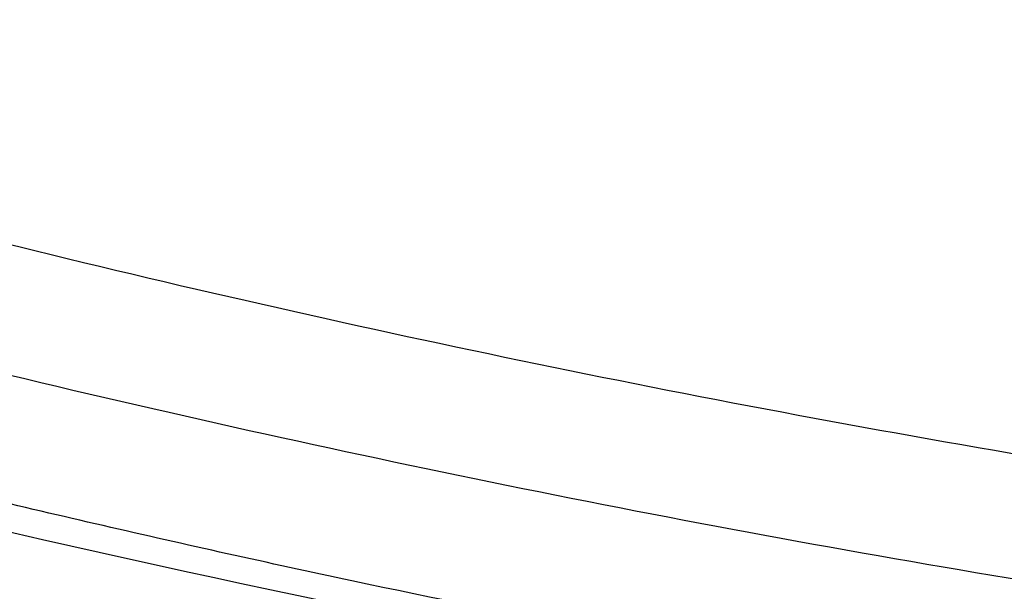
# Model space of a CAD drawing. Header units: millimetres. Extents: x 15231 to 16570, y 10019 to 11489.
# Tile 160 of 206: x 15933 to 15957, y 10991 to 11005. Entities that reach past the tile are written whole.
import ezdxf

# ---------------------------------------------------------------- set-up
doc = ezdxf.new("R2010")
doc.units = ezdxf.units.MM

msp = doc.modelspace()

# ---------------------------------------------------------------- linework, layer by layer
at = {"color": 7, "linetype": 'Continuous', "lineweight": 25}
for points, knots in [([(15912.964, 11005.291), (15921.328, 11002.689), (15929.771, 11000.409), (15946.812, 10996.49), (15955.41, 10994.852), (15966.256, 10993.209), (15968.428, 10992.902), (15972.769, 10992.328), (15974.938, 10992.062), (15981.446, 10991.327), (15985.782, 10990.921), (15998.787, 10989.946), (16007.45, 10989.624), (16024.762, 10989.627), (16033.411, 10989.952), (16050.696, 10991.251), (16059.331, 10992.225), (16072.274, 10994.183), (16076.586, 10994.919), (16085.208, 10996.559), (16089.5, 10997.46), (16102.308, 11000.404), (16110.762, 11002.687), (16119.131, 11005.291)], [0, 0, 0, 0, 0.125, 0.125, 0.25, 0.25, 0.28125, 0.28125, 0.3125, 0.3125, 0.375, 0.375, 0.5, 0.5, 0.625, 0.625, 0.75, 0.75, 0.8125, 0.8125, 0.875, 0.875, 1, 1, 1, 1]), ([(15913.637, 11001.716), (15921.957, 10999.215), (15930.343, 10997.025), (15947.247, 10993.264), (15955.764, 10991.693), (15968.638, 10989.801), (15972.95, 10989.248), (15981.575, 10988.302), (15985.892, 10987.908), (15998.85, 10986.965), (16007.502, 10986.651), (16020.501, 10986.656), (16024.838, 10986.737), (16031.347, 10986.977), (16033.516, 10987.077), (16037.846, 10987.316), (16040.008, 10987.456), (16050.799, 10988.25), (16059.38, 10989.198), (16076.437, 10991.712), (16084.914, 10993.278), (16101.765, 10997.029), (16110.138, 10999.215), (16118.458, 11001.716)], [0, 0, 0, 0, 0.125, 0.125, 0.25, 0.25, 0.3125, 0.3125, 0.375, 0.375, 0.5, 0.5, 0.5625, 0.5625, 0.59375, 0.59375, 0.625, 0.625, 0.75, 0.75, 0.875, 0.875, 1, 1, 1, 1]), ([(16115.132, 10997.51), (16107.073, 10995.196), (16098.956, 10993.171), (16082.61, 10989.692), (16074.38, 10988.239), (16064.021, 10986.781), (16061.946, 10986.507), (16057.788, 10985.996), (16055.705, 10985.758), (16049.455, 10985.1), (16045.286, 10984.736), (16032.774, 10983.86), (16024.423, 10983.568), (16011.885, 10983.567), (16007.703, 10983.64), (15999.335, 10983.932), (15995.145, 10984.152), (15982.615, 10985.029), (15974.302, 10985.905), (15957.754, 10988.233), (15949.519, 10989.685), (15939.276, 10991.865), (15937.229, 10992.319), (15933.147, 10993.262), (15931.111, 10993.752), (15925.02, 10995.272), (15920.981, 10996.356), (15916.963, 10997.51)], [0, 0, 0, 0, 0.125, 0.125, 0.25, 0.25, 0.28125, 0.28125, 0.3125, 0.3125, 0.375, 0.375, 0.5, 0.5, 0.5625, 0.5625, 0.625, 0.625, 0.75, 0.75, 0.875, 0.875, 0.90625, 0.90625, 0.9375, 0.9375, 1, 1, 1, 1]), ([(16107.495, 10994.637), (16092.603, 10990.843), (16077.497, 10987.974), (16058.339, 10985.566), (16054.491, 10985.143), (16046.796, 10984.42), (16042.946, 10984.119), (16031.387, 10983.398), (16023.671, 10983.158), (16012.08, 10983.161), (16008.213, 10983.223), (16002.409, 10983.407), (16000.473, 10983.483), (15996.609, 10983.666), (15994.68, 10983.773), (15985.049, 10984.381), (15977.388, 10985.106), (15954.539, 10987.987), (15939.482, 10990.845), (15924.6, 10994.637)], [0, 0, 0, 0, 0.25, 0.25, 0.3125, 0.3125, 0.375, 0.375, 0.5, 0.5, 0.5625, 0.5625, 0.59375, 0.59375, 0.625, 0.625, 0.75, 0.75, 1, 1, 1, 1])]:
    msp.add_open_spline(points, degree=3, knots=knots, dxfattribs=at)

doc.saveas('drawing.dxf')
